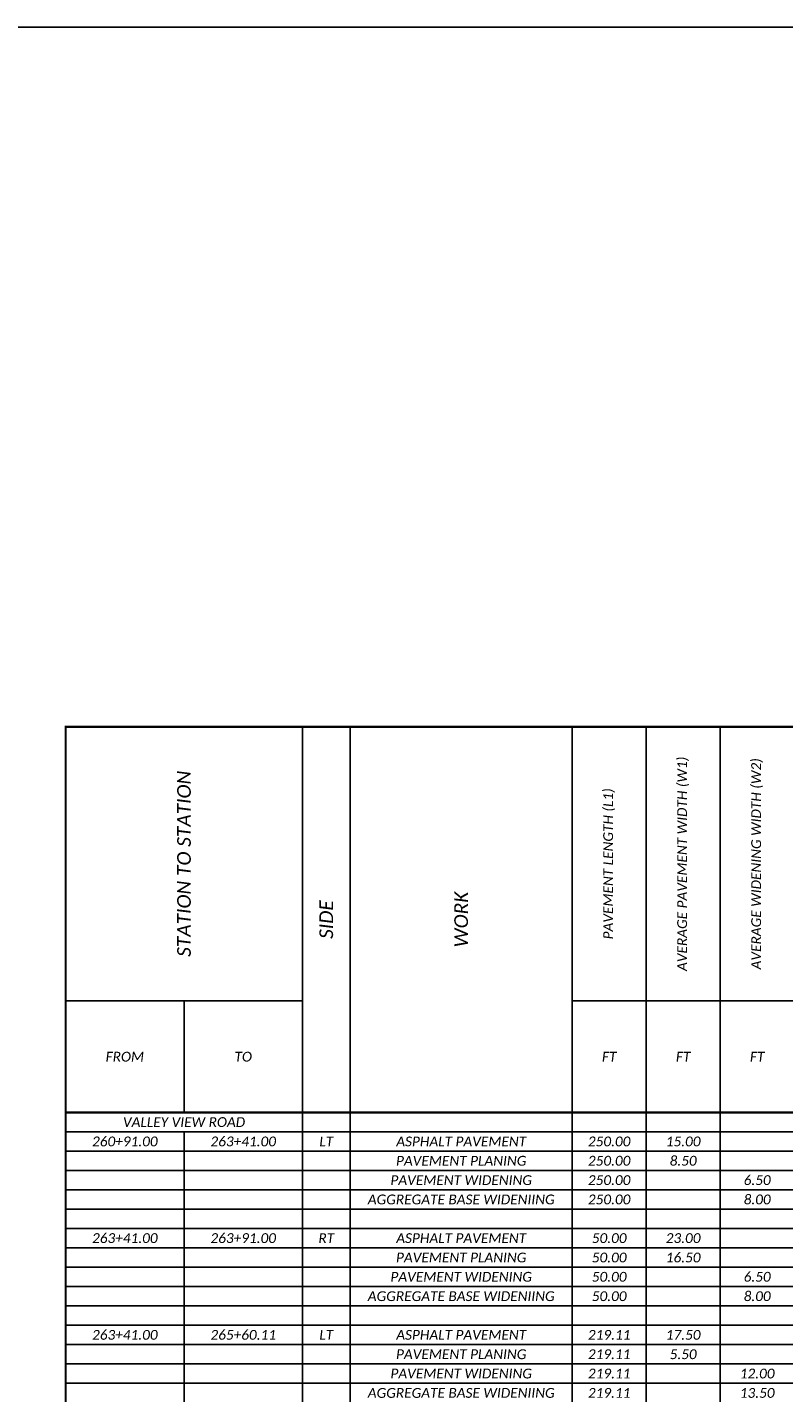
# Model space of a CAD drawing. Extents: x 104 to 476, y -41 to 50.
# Tile 9 of 22: x 172 to 183, y 12 to 32. Entities that reach past the tile are written whole.
import ezdxf

# ---------------------------------------------------------------- set-up
doc = ezdxf.new("R2010")
doc.units = 21
doc.header["$MEASUREMENT"] = 0
doc.layers.add('0_Mview', color=7, linetype='Continuous', plot=False)
doc.layers.add('SH_Data', color=7, linetype='Continuous')
doc.layers.add('SH_Text', color=7, linetype='Continuous')
doc.styles.add('P_Slanted_Normal', font='calibrii.ttf', dxfattribs={"height": 0.14})

# ---------------------------------------------------------------- blocks, each defined once
blk = doc.blocks.new('*A1024')
at = {"layer": 'SH_Data', "linetype": 'Continuous', "ltscale": 0.13014, "const_width": 0.0325}
blk.add_lwpolyline([(30.502, 0), (0, 0), (0, -21.001), (30.502, -21.001)], close=True, dxfattribs=at)
at = {"layer": 'SH_Data', "linetype": 'Continuous', "ltscale": 0.13014}
for points in [[(3.384, 0), (3.384, -20.448)], [(4.067, 0), (4.067, -20.448)], [(7.239, 0), (7.239, -20.448)], [(8.296, 0), (8.296, -20.448)], [(9.354, 0), (9.354, -20.448)], [(0, -3.92), (3.384, -3.92)], [(1.692, -3.92), (1.692, -5.515)], [(7.239, -3.92), (14.641, -3.92)], [(0, -5.791), (30.502, -5.791)], [(1.692, -5.791), (1.692, -20.448)], [(0, -6.068), (30.502, -6.068)], [(0, -6.344), (30.502, -6.344)], [(0, -6.621), (30.502, -6.621)], [(0, -6.897), (30.502, -6.897)], [(0, -7.174), (30.502, -7.174)], [(0, -7.451), (30.502, -7.451)], [(0, -7.727), (30.502, -7.727)], [(0, -8.004), (30.502, -8.004)], [(0, -8.28), (30.502, -8.28)], [(0, -8.557), (30.502, -8.557)], [(0, -8.833), (30.502, -8.833)], [(0, -9.11), (30.502, -9.11)], [(0, -9.386), (30.502, -9.386)]]:
    blk.add_lwpolyline(points, dxfattribs=at)
at = {"layer": 'SH_Data', "linetype": 'Continuous', "ltscale": 0.13014, "const_width": 0.0325}
blk.add_lwpolyline([(0, -5.515), (30.502, -5.515)], dxfattribs=at)
at = {"layer": 'SH_Text', "char_height": 0.14, "attachment_point": 5, "rotation": 90, "style": 'P_Slanted_Normal'}
for s, insert in [('AVERAGE PAVEMENT WIDTH (W1)', (8.825, -1.96)), ('PAVEMENT LENGTH (L1)', (7.768, -1.96))]:
    blk.add_mtext(s, dxfattribs=dict(at, insert=insert))
at = {"layer": 'SH_Text', "attachment_point": 5, "rotation": 90, "style": 'P_Slanted_Normal'}
for s, insert, char_height, width in [('AVERAGE WIDENING WIDTH (W2)', (9.883, -1.96), 0.14, 3.92047), ('STATION TO STATION', (1.692, -1.96), 0.196, 3.92047), ('SIDE', (3.725, -2.757), 0.196, 5.51468), ('WORK', (5.653, -2.757), 0.196, 5.51468)]:
    blk.add_mtext(s, dxfattribs=dict(at, insert=insert, char_height=char_height, width=width))
at = {"layer": 'SH_Text', "char_height": 0.14, "attachment_point": 5, "style": 'P_Slanted_Normal'}
for s, insert in [('FROM', (0.846, -4.718)), ('TO', (2.538, -4.718)), ('FT', (7.768, -4.718)), ('FT', (8.825, -4.718)), ('VALLEY VIEW ROAD', (1.692, -5.653)), ('260+91.00 ', (0.846, -5.93)), ('263+41.00 ', (2.538, -5.93)), ('LT', (3.725, -5.93)), ('ASPHALT PAVEMENT', (5.653, -5.93)), ('250.00', (7.768, -5.93)), ('15.00', (8.825, -5.93)), ('PAVEMENT PLANING', (5.653, -6.206)), ('250.00', (7.768, -6.206)), ('8.50', (8.825, -6.206)), ('PAVEMENT WIDENING', (5.653, -6.483)), ('250.00', (7.768, -6.483)), ('6.50', (9.883, -6.483)), ('AGGREGATE BASE WIDENIING', (5.653, -6.759)), ('250.00', (7.768, -6.759)), ('8.00', (9.883, -6.759)), ('263+41.00 ', (0.846, -7.312)), ('263+91.00 ', (2.538, -7.312)), ('ASPHALT PAVEMENT', (5.653, -7.312)), ('50.00', (7.768, -7.312)), ('23.00', (8.825, -7.312)), ('RT', (3.725, -7.312)), ('PAVEMENT PLANING', (5.653, -7.589)), ('50.00', (7.768, -7.589)), ('16.50', (8.825, -7.589)), ('PAVEMENT WIDENING', (5.653, -7.865)), ('50.00', (7.768, -7.865)), ('6.50', (9.883, -7.865)), ('AGGREGATE BASE WIDENIING', (5.653, -8.142)), ('50.00', (7.768, -8.142)), ('8.00', (9.883, -8.142)), ('263+41.00 ', (0.846, -8.695)), ('265+60.11 ', (2.538, -8.695)), ('LT', (3.725, -8.695)), ('ASPHALT PAVEMENT', (5.653, -8.695)), ('219.11', (7.768, -8.695)), ('17.50', (8.825, -8.695)), ('PAVEMENT PLANING', (5.653, -8.972)), ('219.11', (7.768, -8.972)), ('5.50', (8.825, -8.972)), ('PAVEMENT WIDENING', (5.653, -9.248)), ('219.11', (7.768, -9.248)), ('12.00', (9.883, -9.248)), ('AGGREGATE BASE WIDENIING', (5.653, -9.525)), ('219.11', (7.768, -9.525)), ('13.50', (9.883, -9.525))]:
    blk.add_mtext(s, dxfattribs=dict(at, insert=insert))
at = {"layer": 'SH_Text', "insert": (9.883, -4.718), "char_height": 0.14, "width": 0.92725, "attachment_point": 5, "style": 'P_Slanted_Normal'}
blk.add_mtext('FT', dxfattribs=at)

msp = doc.modelspace()

# ---------------------------------------------------------------- linework, layer by layer
at = {"layer": '0_Mview', "color": 1, "flags": 128}
msp.add_lwpolyline([(203.961, 19.64), (203.961, 31.64), (104.5, 31.64), (104.5, 19.64)], dxfattribs=at)
at = {"layer": '0_Mview', "color": 1}
msp.add_lwpolyline([(172.573, 21.641), (203.073, 21.641), (203.073, 0.641), (172.573, 0.641)], close=True, dxfattribs=at)

# ---------------------------------------------------------------- block references
at = {"layer": 'SH_Data', "color": 1}
msp.add_blockref('*A1024', (172.573, 21.641), dxfattribs=at)

doc.saveas('drawing.dxf')
